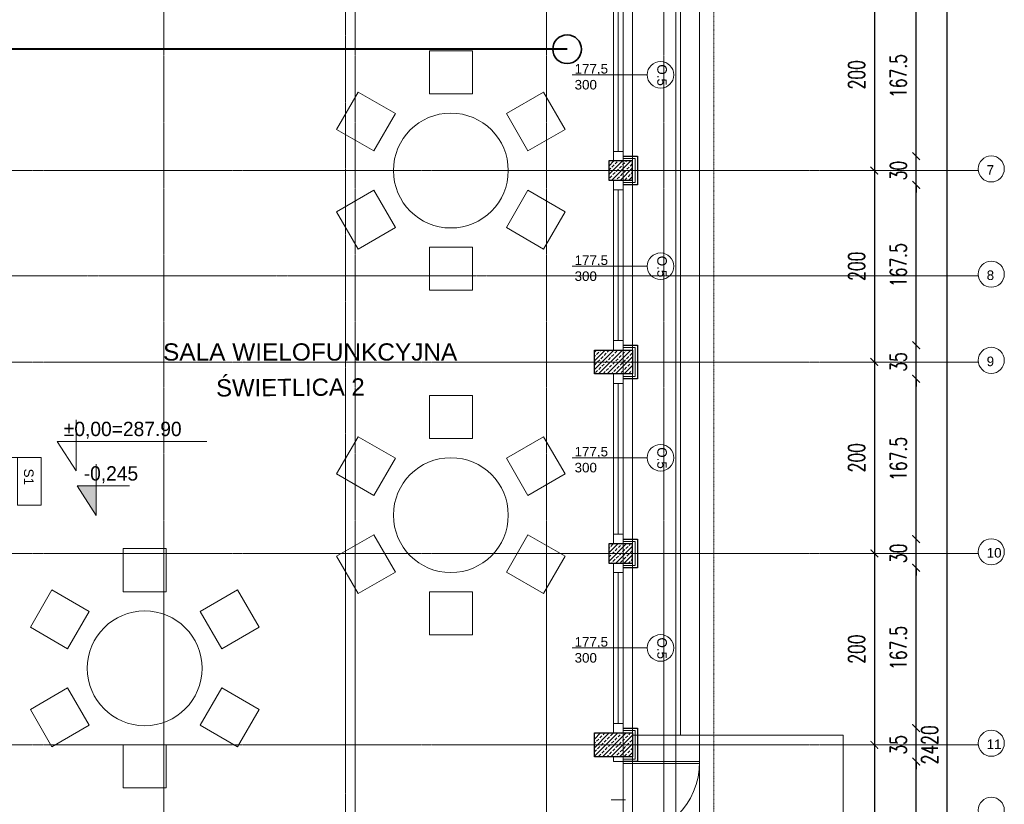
# Model space of a CAD drawing. Header units: millimetres. Extents: x -115268 to 140687, y -37779 to 24471.
# Tile 118 of 256: x 53340 to 54369, y -5489 to -4669. Entities that reach past the tile are written whole.
import ezdxf
from ezdxf.enums import TextEntityAlignment as Align

# ---------------------------------------------------------------- set-up
doc = ezdxf.new("R2010")
doc.units = ezdxf.units.MM
doc.header["$PDMODE"] = 2
doc.header["$PDSIZE"] = 1
for name, pattern in [('0.5_0.5', [10, 5, -5]), ('AUSGEZOGEN', [0]), ('DASHDOT', [1, 0.5, -0.25, 0, -0.25]), ('DASHED', [19.05, 12.7, -6.35])]:
    doc.linetypes.add(name, pattern=pattern)
doc.layers.get('0').update_dxf_attribs({"lineweight": 9})
for name, color, linetype, lineweight in [('A stolarka', 4, 'Continuous', 9), ('A wyp ruchome', 253, 'Continuous', 9), ('A_CIENKA', 7, 'Continuous', 9), ('A_HATCH', 8, 'Continuous', 9), ('A_IZOLACJA', 8, 'ZIGZAG', 9), ('A_KONSTRUKCJA', 3, 'Continuous', 25), ('A_OSIE', 1, 'DASHDOT', 9), ('A_PRZERYW', 8, 'DASHED', 9), ('A_WIDOK', 253, 'Continuous', 9), ('\x9dciany', 7, 'Continuous', 9)]:
    doc.layers.add(name, color=color, linetype=linetype, lineweight=lineweight)
doc.layers.add('A_WYMIAR', color=253, linetype='Continuous', lineweight=5, transparency=0.2)
doc.styles.add('Arial', font='arial.ttf')
doc.styles.add('Arial CE', font='arial.ttf')
doc.styles.add('romans 1-100', font='romans.shx', dxfattribs={"width": 0.7, "height": 17})
doc.linetypes.add('ZIGZAG', pattern='A,0.00254,-5.08,[131,ltypeshp.shx,S=5.08,R=0,X=-5.08,Y=0],-10.16,[131,ltypeshp.shx,S=5.08,R=180,X=5.08,Y=0],-5.08', length=20.32254)
doc.dimstyles.new('___SKALA_1_100', dxfattribs={"dimscale": 10, "dimtxt": 17, "dimasz": 0.8, "dimexe": 2, "dimexo": 2, "dimgap": 1, "dimtad": 1, "dimdec": 4, "dimrnd": 0.5, "dimdsep": 46, "dimtxsty": 'romans 1-100', "dimblk": 'ARCHTICK', "dimcen": 0.1, "dimdle": 1, "dimse1": 1, "dimse2": 1, "dimadec": 0, "dimazin": 0, "dimtfac": 1, "dimtdec": 4, "dimtix": 1, "dimtmove": 0, "dimatfit": 3, "dimldrblk": 'ARCHTICK', "dimfxl": 6, "dimfxlon": 1, "dimtolj": 1, "dimarcsym": 0})
pattern_1 = [(45, (0, -25), (-4.4901, 4.4901), []), (45, (4.49, -25), (-4.4901, 4.4901), [3.175, -1.5875])]

# ---------------------------------------------------------------- blocks, each defined once
blk = doc.blocks.new('AnonymMegaMac_nNn044')
at = {"layer": 'A stolarka', "color": 3, "linetype": 'AUSGEZOGEN', "lineweight": 0}
blk.add_line((39927.8, -7959.6), (39912.8, -7959.6), dxfattribs=at)
at = {"layer": 'A stolarka', "color": 7, "linetype": 'AUSGEZOGEN', "lineweight": 0}
for points in [[(39915.3, -7914.6), (39915.3, -7919.6), (39925.3, -7919.6), (39925.3, -7914.6)], [(39925.3, -7919.6), (39925.3, -7921.6), (40005.3, -7921.6), (40005.3, -7919.6)], [(39915.3, -7999.6), (39915.3, -8004.6), (39925.3, -8004.6), (39925.3, -7999.6)]]:
    blk.add_lwpolyline(points, close=True, dxfattribs=at)
at = {"layer": 'A stolarka', "color": 8, "linetype": 'AUSGEZOGEN', "lineweight": 0}
blk.add_arc((39925.3, -7919.6), 80, 270, 360, dxfattribs=at)
blk = doc.blocks.new('_ArchTick')
at = {"color": 0, "linetype": 'ByBlock', "const_width": 0.15}
blk.add_lwpolyline([(-0.5, -0.5), (0.5, 0.5)], dxfattribs=at)
blk = doc.blocks.new('*D325')
at = {"layer": 'A_WYMIAR', "color": 0, "lineweight": -2, "transparency": 16777216}
blk.add_line((53880.5, -4049.8), (54023, -4049.8), dxfattribs=at)
at = {"layer": 'Defpoints', "color": 0, "transparency": 16777216}
for p in [(54013, -4049.8), (53890.5, -4296.6), (54013, -5836.6)]:
    blk.add_point(p, dxfattribs=at)
at = {"layer": 'A_WYMIAR', "color": 0, "lineweight": -2, "transparency": 16777216, "xscale": 8, "yscale": 8, "zscale": 8, "rotation": 180}
blk.add_blockref('_ArchTick', (53890.5, -4049.8), dxfattribs=at)
at = {"layer": 'A_WYMIAR', "color": 0, "lineweight": -2, "transparency": 16777216, "xscale": 8, "yscale": 8, "zscale": 8}
blk.add_blockref('_ArchTick', (54013, -4049.8), dxfattribs=at)
at = {"layer": 'A_WYMIAR', "color": 0, "transparency": 16777216, "insert": (53951.7, -4031.3), "char_height": 17, "attachment_point": 5, "style": 'romans 1-100'}
blk.add_mtext('\\A1;122.5', dxfattribs=at)
blk = doc.blocks.new('*D221')
at = {"layer": 'A_WYMIAR', "color": 0, "lineweight": -2, "transparency": 16777216}
blk.add_line((51670.5, -7123.6), (54060.5, -7123.6), dxfattribs=at)
at = {"layer": 'Defpoints', "color": 0, "transparency": 16777216}
for p in [(51680.5, -4432.3), (54050.5, -6032.3), (54050.5, -7123.6)]:
    blk.add_point(p, dxfattribs=at)
at = {"layer": 'A_WYMIAR', "color": 0, "lineweight": -2, "transparency": 16777216, "xscale": 8, "yscale": 8, "zscale": 8, "rotation": 180}
blk.add_blockref('_ArchTick', (51680.5, -7123.6), dxfattribs=at)
at = {"layer": 'A_WYMIAR', "color": 0, "lineweight": -2, "transparency": 16777216, "xscale": 8, "yscale": 8, "zscale": 8}
blk.add_blockref('_ArchTick', (54050.5, -7123.6), dxfattribs=at)
at = {"layer": 'A_WYMIAR', "color": 0, "transparency": 16777216, "insert": (52865.5, -7105.1), "char_height": 17, "attachment_point": 5, "style": 'romans 1-100'}
blk.add_mtext('\\A1;2370', dxfattribs=at)
blk = doc.blocks.new('*D248')
at = {"layer": 'A_WYMIAR', "color": 0, "lineweight": -2, "transparency": 16777216}
blk.add_line((54309.4, -6646.6), (54309.4, -4206.6), dxfattribs=at)
at = {"layer": 'Defpoints', "color": 0, "transparency": 16777216}
for p in [(54050.5, -4216.6), (54309.4, -4216.6), (54050.5, -6636.6)]:
    blk.add_point(p, dxfattribs=at)
at = {"layer": 'A_WYMIAR', "color": 0, "lineweight": -2, "transparency": 16777216, "xscale": 8, "yscale": 8, "zscale": 8}
for p, rotation in [((54309.4, -4216.6), 90), ((54309.4, -6636.6), 270)]:
    blk.add_blockref('_ArchTick', p, dxfattribs=dict(at, rotation=rotation))
at = {"layer": 'A_WYMIAR', "color": 0, "transparency": 16777216, "insert": (54290.9, -5426.6), "char_height": 17, "attachment_point": 5, "rotation": 90, "style": 'romans 1-100'}
blk.add_mtext('\\A1;2420', dxfattribs=at)
blk = doc.blocks.new('*D256')
at = {"layer": 'A_WYMIAR', "color": 0, "lineweight": -2, "transparency": 16777216}
blk.add_line((54276.8, -5621.6), (54276.8, -5434.1), dxfattribs=at)
at = {"layer": 'Defpoints', "color": 0, "transparency": 16777216}
for p in [(53960.5, -5444.1), (54276.8, -5444.1), (53960.5, -5611.6)]:
    blk.add_point(p, dxfattribs=at)
at = {"layer": 'A_WYMIAR', "color": 0, "lineweight": -2, "transparency": 16777216, "xscale": 8, "yscale": 8, "zscale": 8}
for p, rotation in [((54276.8, -5444.1), 90), ((54276.8, -5611.6), 270)]:
    blk.add_blockref('_ArchTick', p, dxfattribs=dict(at, rotation=rotation))
at = {"layer": 'A_WYMIAR', "color": 0, "transparency": 16777216, "insert": (54258.3, -5527.9), "char_height": 17, "attachment_point": 5, "rotation": 90, "style": 'romans 1-100'}
blk.add_mtext('\\A1;167.5', dxfattribs=at)
blk = doc.blocks.new('*D257')
at = {"layer": 'A_WYMIAR', "color": 0, "lineweight": -2, "transparency": 16777216}
for p, q in [((54276.8, -5409.1), (54276.8, -5401.1)), ((54276.8, -5444.1), (54276.8, -5409.1)), ((54276.8, -5444.1), (54276.8, -5452.1))]:
    blk.add_line(p, q, dxfattribs=at)
at = {"layer": 'Defpoints', "color": 0, "transparency": 16777216}
for p in [(53970.5, -5409.1), (54276.8, -5409.1), (53985.5, -5444.1)]:
    blk.add_point(p, dxfattribs=at)
at = {"layer": 'A_WYMIAR', "color": 0, "lineweight": -2, "transparency": 16777216, "xscale": 8, "yscale": 8, "zscale": 8}
for p, rotation in [((54276.8, -5409.1), 270), ((54276.8, -5444.1), 90)]:
    blk.add_blockref('_ArchTick', p, dxfattribs=dict(at, rotation=rotation))
at = {"layer": 'A_WYMIAR', "color": 0, "transparency": 16777216, "insert": (54258.3, -5426.6), "char_height": 17, "attachment_point": 5, "rotation": 90, "style": 'romans 1-100'}
blk.add_mtext('\\A1;35', dxfattribs=at)
blk = doc.blocks.new('*D258')
at = {"layer": 'A_WYMIAR', "color": 0, "lineweight": -2, "transparency": 16777216}
blk.add_line((54276.8, -5419.1), (54276.8, -5231.6), dxfattribs=at)
at = {"layer": 'Defpoints', "color": 0, "transparency": 16777216}
for p in [(53985.5, -5241.6), (54276.8, -5241.6), (53970.5, -5409.1)]:
    blk.add_point(p, dxfattribs=at)
at = {"layer": 'A_WYMIAR', "color": 0, "lineweight": -2, "transparency": 16777216, "xscale": 8, "yscale": 8, "zscale": 8}
for p, rotation in [((54276.8, -5241.6), 90), ((54276.8, -5409.1), 270)]:
    blk.add_blockref('_ArchTick', p, dxfattribs=dict(at, rotation=rotation))
at = {"layer": 'A_WYMIAR', "color": 0, "transparency": 16777216, "insert": (54258.3, -5325.4), "char_height": 17, "attachment_point": 5, "rotation": 90, "style": 'romans 1-100'}
blk.add_mtext('\\A1;167.5', dxfattribs=at)
blk = doc.blocks.new('*D259')
at = {"layer": 'A_WYMIAR', "color": 0, "lineweight": -2, "transparency": 16777216}
for p, q in [((54276.8, -5211.6), (54276.8, -5203.6)), ((54276.8, -5241.6), (54276.8, -5211.6)), ((54276.8, -5241.6), (54276.8, -5249.6))]:
    blk.add_line(p, q, dxfattribs=at)
at = {"layer": 'Defpoints', "color": 0, "transparency": 16777216}
for p in [(53985.5, -5211.6), (54276.8, -5211.6), (53985.5, -5241.6)]:
    blk.add_point(p, dxfattribs=at)
at = {"layer": 'A_WYMIAR', "color": 0, "lineweight": -2, "transparency": 16777216, "xscale": 8, "yscale": 8, "zscale": 8}
for p, rotation in [((54276.8, -5211.6), 270), ((54276.8, -5241.6), 90)]:
    blk.add_blockref('_ArchTick', p, dxfattribs=dict(at, rotation=rotation))
at = {"layer": 'A_WYMIAR', "color": 0, "transparency": 16777216, "insert": (54258.3, -5226.6), "char_height": 17, "attachment_point": 5, "rotation": 90, "style": 'romans 1-100'}
blk.add_mtext('\\A1;30', dxfattribs=at)
blk = doc.blocks.new('*D260')
at = {"layer": 'A_WYMIAR', "color": 0, "lineweight": -2, "transparency": 16777216}
blk.add_line((54276.8, -5221.6), (54276.8, -5034.1), dxfattribs=at)
at = {"layer": 'Defpoints', "color": 0, "transparency": 16777216}
for p in [(53985.5, -5044.1), (54276.8, -5044.1), (53985.5, -5211.6)]:
    blk.add_point(p, dxfattribs=at)
at = {"layer": 'A_WYMIAR', "color": 0, "lineweight": -2, "transparency": 16777216, "xscale": 8, "yscale": 8, "zscale": 8}
for p, rotation in [((54276.8, -5044.1), 90), ((54276.8, -5211.6), 270)]:
    blk.add_blockref('_ArchTick', p, dxfattribs=dict(at, rotation=rotation))
at = {"layer": 'A_WYMIAR', "color": 0, "transparency": 16777216, "insert": (54258.3, -5127.9), "char_height": 17, "attachment_point": 5, "rotation": 90, "style": 'romans 1-100'}
blk.add_mtext('\\A1;167.5', dxfattribs=at)
blk = doc.blocks.new('*D261')
at = {"layer": 'A_WYMIAR', "color": 0, "lineweight": -2, "transparency": 16777216}
for p, q in [((54276.8, -5009.1), (54276.8, -5001.1)), ((54276.8, -5044.1), (54276.8, -5009.1)), ((54276.8, -5044.1), (54276.8, -5052.1))]:
    blk.add_line(p, q, dxfattribs=at)
at = {"layer": 'Defpoints', "color": 0, "transparency": 16777216}
for p in [(53985.5, -5009.1), (54276.8, -5009.1), (53985.5, -5044.1)]:
    blk.add_point(p, dxfattribs=at)
at = {"layer": 'A_WYMIAR', "color": 0, "lineweight": -2, "transparency": 16777216, "xscale": 8, "yscale": 8, "zscale": 8}
for p, rotation in [((54276.8, -5009.1), 270), ((54276.8, -5044.1), 90)]:
    blk.add_blockref('_ArchTick', p, dxfattribs=dict(at, rotation=rotation))
at = {"layer": 'A_WYMIAR', "color": 0, "transparency": 16777216, "insert": (54258.3, -5026.6), "char_height": 17, "attachment_point": 5, "rotation": 90, "style": 'romans 1-100'}
blk.add_mtext('\\A1;35', dxfattribs=at)
blk = doc.blocks.new('*D262')
at = {"layer": 'A_WYMIAR', "color": 0, "lineweight": -2, "transparency": 16777216}
blk.add_line((54276.8, -5019.1), (54276.8, -4831.6), dxfattribs=at)
at = {"layer": 'Defpoints', "color": 0, "transparency": 16777216}
for p in [(53985.5, -4841.6), (54276.8, -4841.6), (53985.5, -5009.1)]:
    blk.add_point(p, dxfattribs=at)
at = {"layer": 'A_WYMIAR', "color": 0, "lineweight": -2, "transparency": 16777216, "xscale": 8, "yscale": 8, "zscale": 8}
for p, rotation in [((54276.8, -4841.6), 90), ((54276.8, -5009.1), 270)]:
    blk.add_blockref('_ArchTick', p, dxfattribs=dict(at, rotation=rotation))
at = {"layer": 'A_WYMIAR', "color": 0, "transparency": 16777216, "insert": (54258.3, -4925.4), "char_height": 17, "attachment_point": 5, "rotation": 90, "style": 'romans 1-100'}
blk.add_mtext('\\A1;167.5', dxfattribs=at)
blk = doc.blocks.new('*D263')
at = {"layer": 'A_WYMIAR', "color": 0, "lineweight": -2, "transparency": 16777216}
for p, q in [((54276.8, -4811.6), (54276.8, -4803.6)), ((54276.8, -4841.6), (54276.8, -4811.6)), ((54276.8, -4841.6), (54276.8, -4849.6))]:
    blk.add_line(p, q, dxfattribs=at)
at = {"layer": 'Defpoints', "color": 0, "transparency": 16777216}
for p in [(53985.5, -4811.6), (54276.8, -4811.6), (53985.5, -4841.6)]:
    blk.add_point(p, dxfattribs=at)
at = {"layer": 'A_WYMIAR', "color": 0, "lineweight": -2, "transparency": 16777216, "xscale": 8, "yscale": 8, "zscale": 8}
for p, rotation in [((54276.8, -4811.6), 270), ((54276.8, -4841.6), 90)]:
    blk.add_blockref('_ArchTick', p, dxfattribs=dict(at, rotation=rotation))
at = {"layer": 'A_WYMIAR', "color": 0, "transparency": 16777216, "insert": (54258.3, -4826.6), "char_height": 17, "attachment_point": 5, "rotation": 90, "style": 'romans 1-100'}
blk.add_mtext('\\A1;30', dxfattribs=at)
blk = doc.blocks.new('*D264')
at = {"layer": 'A_WYMIAR', "color": 0, "lineweight": -2, "transparency": 16777216}
blk.add_line((54276.8, -4821.6), (54276.8, -4634.1), dxfattribs=at)
at = {"layer": 'Defpoints', "color": 0, "transparency": 16777216}
for p in [(53985.5, -4644.1), (54276.8, -4644.1), (53985.5, -4811.6)]:
    blk.add_point(p, dxfattribs=at)
at = {"layer": 'A_WYMIAR', "color": 0, "lineweight": -2, "transparency": 16777216, "xscale": 8, "yscale": 8, "zscale": 8}
for p, rotation in [((54276.8, -4644.1), 90), ((54276.8, -4811.6), 270)]:
    blk.add_blockref('_ArchTick', p, dxfattribs=dict(at, rotation=rotation))
at = {"layer": 'A_WYMIAR', "color": 0, "transparency": 16777216, "insert": (54258.3, -4727.9), "char_height": 17, "attachment_point": 5, "rotation": 90, "style": 'romans 1-100'}
blk.add_mtext('\\A1;167.5', dxfattribs=at)
blk = doc.blocks.new('*D273')
at = {"layer": 'A_WYMIAR', "color": 0, "lineweight": -2, "transparency": 16777216}
blk.add_line((54233.1, -4616.6), (54233.1, -4836.6), dxfattribs=at)
at = {"layer": 'Defpoints', "color": 0, "transparency": 16777216}
for p in [(53985.5, -4626.6), (53985.5, -4826.6), (54233.1, -4826.6)]:
    blk.add_point(p, dxfattribs=at)
at = {"layer": 'A_WYMIAR', "color": 0, "lineweight": -2, "transparency": 16777216, "xscale": 8, "yscale": 8, "zscale": 8}
for p, rotation in [((54233.1, -4626.6), 90), ((54233.1, -4826.6), 270)]:
    blk.add_blockref('_ArchTick', p, dxfattribs=dict(at, rotation=rotation))
at = {"layer": 'A_WYMIAR', "color": 0, "transparency": 16777216, "insert": (54214.6, -4726.6), "char_height": 17, "attachment_point": 5, "rotation": 90, "style": 'romans 1-100'}
blk.add_mtext('\\A1;200', dxfattribs=at)
blk = doc.blocks.new('*D274')
at = {"layer": 'A_WYMIAR', "color": 0, "lineweight": -2, "transparency": 16777216}
blk.add_line((54233.1, -4816.6), (54233.1, -5036.6), dxfattribs=at)
at = {"layer": 'Defpoints', "color": 0, "transparency": 16777216}
for p in [(53985.5, -4826.6), (53985.5, -5026.6), (54233.1, -5026.6)]:
    blk.add_point(p, dxfattribs=at)
at = {"layer": 'A_WYMIAR', "color": 0, "lineweight": -2, "transparency": 16777216, "xscale": 8, "yscale": 8, "zscale": 8}
for p, rotation in [((54233.1, -4826.6), 90), ((54233.1, -5026.6), 270)]:
    blk.add_blockref('_ArchTick', p, dxfattribs=dict(at, rotation=rotation))
at = {"layer": 'A_WYMIAR', "color": 0, "transparency": 16777216, "insert": (54214.6, -4926.6), "char_height": 17, "attachment_point": 5, "rotation": 90, "style": 'romans 1-100'}
blk.add_mtext('\\A1;200', dxfattribs=at)
blk = doc.blocks.new('*D275')
at = {"layer": 'A_WYMIAR', "color": 0, "lineweight": -2, "transparency": 16777216}
blk.add_line((54233.1, -5016.6), (54233.1, -5236.6), dxfattribs=at)
at = {"layer": 'Defpoints', "color": 0, "transparency": 16777216}
for p in [(53985.5, -5026.6), (54013, -5226.6), (54233.1, -5226.6)]:
    blk.add_point(p, dxfattribs=at)
at = {"layer": 'A_WYMIAR', "color": 0, "lineweight": -2, "transparency": 16777216, "xscale": 8, "yscale": 8, "zscale": 8}
for p, rotation in [((54233.1, -5026.6), 90), ((54233.1, -5226.6), 270)]:
    blk.add_blockref('_ArchTick', p, dxfattribs=dict(at, rotation=rotation))
at = {"layer": 'A_WYMIAR', "color": 0, "transparency": 16777216, "insert": (54214.6, -5126.6), "char_height": 17, "attachment_point": 5, "rotation": 90, "style": 'romans 1-100'}
blk.add_mtext('\\A1;200', dxfattribs=at)
blk = doc.blocks.new('*D276')
at = {"layer": 'A_WYMIAR', "color": 0, "lineweight": -2, "transparency": 16777216}
blk.add_line((54233.1, -5216.6), (54233.1, -5436.6), dxfattribs=at)
at = {"layer": 'Defpoints', "color": 0, "transparency": 16777216}
for p in [(54013, -5226.6), (54030.2, -5426.6), (54233.1, -5426.6)]:
    blk.add_point(p, dxfattribs=at)
at = {"layer": 'A_WYMIAR', "color": 0, "lineweight": -2, "transparency": 16777216, "xscale": 8, "yscale": 8, "zscale": 8}
for p, rotation in [((54233.1, -5226.6), 90), ((54233.1, -5426.6), 270)]:
    blk.add_blockref('_ArchTick', p, dxfattribs=dict(at, rotation=rotation))
at = {"layer": 'A_WYMIAR', "color": 0, "transparency": 16777216, "insert": (54214.6, -5326.6), "char_height": 17, "attachment_point": 5, "rotation": 90, "style": 'romans 1-100'}
blk.add_mtext('\\A1;200', dxfattribs=at)
blk = doc.blocks.new('*D277')
at = {"layer": 'A_WYMIAR', "color": 0, "lineweight": -2, "transparency": 16777216}
blk.add_line((54233.1, -5416.6), (54233.1, -5636.6), dxfattribs=at)
at = {"layer": 'Defpoints', "color": 0, "transparency": 16777216}
for p in [(54030.2, -5426.6), (54065.5, -5626.6), (54233.1, -5626.6)]:
    blk.add_point(p, dxfattribs=at)
at = {"layer": 'A_WYMIAR', "color": 0, "lineweight": -2, "transparency": 16777216, "xscale": 8, "yscale": 8, "zscale": 8}
for p, rotation in [((54233.1, -5426.6), 90), ((54233.1, -5626.6), 270)]:
    blk.add_blockref('_ArchTick', p, dxfattribs=dict(at, rotation=rotation))
at = {"layer": 'A_WYMIAR', "color": 0, "transparency": 16777216, "insert": (54214.6, -5526.6), "char_height": 17, "attachment_point": 5, "rotation": 90, "style": 'romans 1-100'}
blk.add_mtext('\\A1;200', dxfattribs=at)
blk = doc.blocks.new('*U2073')
at = {"lineweight": 5, "ltscale": 0.25}
h = blk.add_hatch(dxfattribs=at)
h.set_pattern_fill('ANSI33', color=256, style=0)
h.set_pattern_definition(pattern_1)
h.paths.add_polyline_path([(0, 0), (0, -40), (25, -40), (25, 0)])
blk.add_lwpolyline([(0, 0), (0, -40), (25, -40), (25, 0)], close=True)
blk = doc.blocks.new('*U2078')
at = {"lineweight": 5, "ltscale": 0.25}
h = blk.add_hatch(dxfattribs=at)
h.set_pattern_fill('ANSI33', color=256, style=0)
h.set_pattern_definition(pattern_1)
h.paths.add_polyline_path([(0, 0), (0, -20), (25, -20), (25, 0)])
blk.add_lwpolyline([(0, 0), (0, -20), (25, -20), (25, 0)], close=True)
blk = doc.blocks.new('1 słupy parter Wola swietlica')
at = {"rotation": 180}
for p in [(2262.5, -582.5), (2262.5, -982.5)]:
    blk.add_blockref('*U2078', p, dxfattribs=at)
at = {"xscale": -1, "rotation": 270}
for p in [(2262.5, -785), (2262.5, -1185)]:
    blk.add_blockref('*U2073', p, dxfattribs=at)

msp = doc.modelspace()

# ---------------------------------------------------------------- hatches: boundary and pattern name
at = {"layer": 'A_CIENKA', "transparency": 33554687}
h = msp.add_hatch(color=256, dxfattribs=at)
h.dxf.hatch_style = 1
h.paths.add_polyline_path([(53419.7193, -5156.10161), (53399.7193, -5156.10161), (53419.7193, -5186.8847)])

# ---------------------------------------------------------------- linework, layer by layer
for p, q in [((54030.46936, -5416.62645), (54030.46936, -4236.62645)), ((53980.46936, -5416.62645), (54200.46936, -5416.62645))]:
    msp.add_line(p, q)
at = {"layer": 'A stolarka'}
for points in [[(53970.46936, -4816.62645), (53970.46936, -4639.12645)], [(53960.46936, -4806.62645), (53960.46936, -4649.12645)], [(53965.46936, -4806.62645), (53965.46936, -4649.12645)], [(53970.46936, -4816.62645), (53970.46936, -4806.62645), (53960.46936, -4806.62645), (53960.46936, -4816.62645), (53970.46936, -4816.62645)], [(53970.46936, -4846.62645), (53970.46936, -4836.62645), (53960.46936, -4836.62645), (53960.46936, -4846.62645), (53970.46936, -4846.62645)], [(53970.46936, -5014.12645), (53970.46936, -4836.62645)], [(53960.46936, -5004.12645), (53960.46936, -4846.62645)], [(53965.46936, -5004.12645), (53965.46936, -4846.62645)], [(53970.46936, -5014.12645), (53970.46936, -5004.12645), (53960.46936, -5004.12645), (53960.46936, -5014.12645), (53970.46936, -5014.12645)], [(53970.46936, -5049.12645), (53970.46936, -5039.12645), (53960.46936, -5039.12645), (53960.46936, -5049.12645), (53970.46936, -5049.12645)], [(53970.46936, -5216.62645), (53970.46936, -5039.12645)], [(53960.46936, -5206.62645), (53960.46936, -5049.12645)], [(53965.46936, -5206.62645), (53965.46936, -5049.12645)], [(53970.46936, -5216.62645), (53970.46936, -5206.62645), (53960.46936, -5206.62645), (53960.46936, -5216.62645), (53970.46936, -5216.62645)], [(53970.46936, -5246.62645), (53970.46936, -5236.62645), (53960.46936, -5236.62645), (53960.46936, -5246.62645), (53970.46936, -5246.62645)], [(53970.46936, -5414.12645), (53970.46936, -5236.62645)], [(53960.46936, -5404.12645), (53960.46936, -5246.62645)], [(53965.46936, -5404.12645), (53965.46936, -5246.62645)], [(53970.46936, -5414.12645), (53970.46936, -5404.12645), (53960.46936, -5404.12645), (53960.46936, -5414.12645), (53970.46936, -5414.12645)]]:
    msp.add_lwpolyline(points, dxfattribs=at)
at = {"layer": 'A wyp ruchome'}
for points in [[(53812.96936, -4746.62645), (53767.96936, -4746.62645), (53767.96936, -4701.62645), (53812.96936, -4701.62645), (53812.96936, -4746.62645)], [(53732.43733, -4767.14088), (53709.93733, -4806.11203), (53670.96619, -4783.61203), (53693.46619, -4744.64088), (53732.43733, -4767.14088)], [(53871.00139, -4806.11203), (53848.50139, -4767.14088), (53887.47254, -4744.64088), (53909.97254, -4783.61203), (53871.00139, -4806.11203)], [(53709.93733, -4847.14088), (53732.43733, -4886.11203), (53693.46619, -4908.61203), (53670.96619, -4869.64088), (53709.93733, -4847.14088)], [(53848.50139, -4886.11203), (53871.00139, -4847.14088), (53909.97254, -4869.64088), (53887.47254, -4908.61203), (53848.50139, -4886.11203)], [(53767.96936, -4906.62645), (53812.96936, -4906.62645), (53812.96936, -4951.62645), (53767.96936, -4951.62645), (53767.96936, -4906.62645)], [(53812.96936, -5106.62645), (53767.96936, -5106.62645), (53767.96936, -5061.62645), (53812.96936, -5061.62645), (53812.96936, -5106.62645)], [(53732.43733, -5127.14088), (53709.93733, -5166.11203), (53670.96619, -5143.61203), (53693.46619, -5104.64088), (53732.43733, -5127.14088)], [(53871.00139, -5166.11203), (53848.50139, -5127.14088), (53887.47254, -5104.64088), (53909.97254, -5143.61203), (53871.00139, -5166.11203)], [(53709.93733, -5207.14088), (53732.43733, -5246.11203), (53693.46619, -5268.61203), (53670.96619, -5229.64088), (53709.93733, -5207.14088)], [(53848.50139, -5246.11203), (53871.00139, -5207.14088), (53909.97254, -5229.64088), (53887.47254, -5268.61203), (53848.50139, -5246.11203)], [(53492.96936, -5266.62645), (53447.96936, -5266.62645), (53447.96936, -5221.62645), (53492.96936, -5221.62645), (53492.96936, -5266.62645)], [(53412.43733, -5287.14088), (53389.93733, -5326.11203), (53350.96619, -5303.61203), (53373.46619, -5264.64088), (53412.43733, -5287.14088)], [(53551.00139, -5326.11203), (53528.50139, -5287.14088), (53567.47254, -5264.64088), (53589.97254, -5303.61203), (53551.00139, -5326.11203)], [(53767.96936, -5266.62645), (53812.96936, -5266.62645), (53812.96936, -5311.62645), (53767.96936, -5311.62645), (53767.96936, -5266.62645)], [(53389.93733, -5367.14088), (53412.43733, -5406.11203), (53373.46619, -5428.61203), (53350.96619, -5389.64088), (53389.93733, -5367.14088)], [(53528.50139, -5406.11203), (53551.00139, -5367.14088), (53589.97254, -5389.64088), (53567.47254, -5428.61203), (53528.50139, -5406.11203)], [(53447.96936, -5426.62645), (53492.96936, -5426.62645), (53492.96936, -5471.62645), (53447.96936, -5471.62645), (53447.96936, -5426.62645)]]:
    msp.add_lwpolyline(points, close=True, dxfattribs=at)
for centre in [(53790.46936, -4826.62645), (53790.46936, -5186.62645), (53470.46936, -5346.62645)]:
    msp.add_circle(centre, 60, dxfattribs=at)
at = {"layer": 'A_CIENKA'}
for p, q in [((53398.91287, -5087.02199), (53398.91287, -5140.45014)), ((53398.91287, -5109.66706), (53378.91287, -5109.66706)), ((53378.91287, -5109.66706), (53398.91287, -5140.45014)), ((53398.91287, -5109.66706), (53535.47463, -5109.66706))]:
    msp.add_line(p, q, dxfattribs=at)
msp.add_lwpolyline([(53419.7193, -5133.45655), (53419.7193, -5186.8847), (53399.7193, -5156.10161), (53419.7193, -5156.10161), (53454.6297, -5156.10161)], dxfattribs=at)
at = {"layer": 'A_HATCH'}
msp.add_line((54200.46936, -5416.62645), (54200.46936, -6936.62645), dxfattribs=at)
at = {"layer": 'A_IZOLACJA', "ltscale": 0.005}
for points in [[(53970.46936, -4814.12645), (53982.96936, -4814.12645), (53982.96936, -4839.12645), (53970.46936, -4839.12645)], [(53970.46936, -5011.62645), (53982.96936, -5011.62645), (53982.96936, -5041.62645), (53970.46936, -5041.62645)], [(53970.46936, -5214.12645), (53982.96936, -5214.12645), (53982.96936, -5239.12645), (53970.46936, -5239.12645)], [(53970.46936, -5411.62645), (53982.96936, -5411.62645), (53982.96936, -5441.62645), (53970.46936, -5441.62645)]]:
    msp.add_lwpolyline(points, dxfattribs=at)
at = {"layer": 'A_KONSTRUKCJA', "color": 240, "linetype": 'DASHED', "lineweight": 40, "ltscale": 0.05, "true_color": 0xed1f24}
msp.add_line((53911.97665, -4699.875), (51831.05743, -4699.875), dxfattribs=at)
at = {"layer": 'A_KONSTRUKCJA'}
for points in [[(53970.46936, -4811.62645), (53985.46936, -4811.62645), (53985.46936, -4841.62645), (53970.46936, -4841.62645)], [(53970.46936, -5009.12645), (53985.46936, -5009.12645), (53985.46936, -5044.12645), (53970.46936, -5044.12645)], [(53970.46936, -5211.62645), (53985.46936, -5211.62645), (53985.46936, -5241.62645), (53970.46936, -5241.62645)], [(53970.46936, -5409.12645), (53985.46936, -5409.12645), (53985.46936, -5444.12645), (53970.46936, -5444.12645)]]:
    msp.add_lwpolyline(points, dxfattribs=at)
at = {"layer": 'A_OSIE', "ltscale": 0.3, "transparency": 33554559}
for p, q in [((53680.46936, -3898.74577), (53680.46936, -7144.42205)), ((53490.46936, -3902.99015), (53490.46936, -7140.05215)), ((53690.46936, -3902.99015), (53690.46936, -7140.05215)), ((53890.46936, -3902.99015), (53890.46936, -7140.05215)), ((53970.46936, -3902.99015), (53970.46936, -7140.05215)), ((54012.96936, -3902.99015), (54012.96936, -7140.05215)), ((54341.80835, -4826.62645), (51440.84596, -4826.62645)), ((51440.84596, -4936.62645), (54341.80835, -4936.62645)), ((54341.80835, -5026.62645), (51440.84596, -5026.62645)), ((54341.80835, -5226.62645), (51440.84596, -5226.62645)), ((54341.80835, -5426.62645), (51440.84596, -5426.62645))]:
    msp.add_line(p, q, dxfattribs=at)
at = {"layer": 'A_PRZERYW', "ltscale": 0.01}
for points in [[(54025.46936, -5826.62645), (54025.46936, -4241.62645), (53100.46936, -4241.62645)], [(53100.46936, -4286.62645), (53980.46936, -4286.62645), (53980.46936, -5826.62645)]]:
    msp.add_lwpolyline(points, dxfattribs=at)
at = {"layer": 'A_WIDOK', "linetype": '0.5_0.5', "ltscale": 0.02}
msp.add_line((54065.46936, -4111.62645), (54065.46936, -5826.62645), dxfattribs=at)
at = {"layer": 'A_WYMIAR', "ltscale": 10}
for p, q in [((53995.72394, -4726.62645), (53917.17172, -4726.62645)), ((53995.72394, -4926.62645), (53917.17172, -4926.62645)), ((53995.72394, -5126.62645), (53917.17172, -5126.62645)), ((53995.72394, -5325.37645), (53917.17172, -5325.37645))]:
    msp.add_line(p, q, dxfattribs=at)
at = {"layer": 'A_WYMIAR'}
msp.add_lwpolyline([(53280.46936, -5126.32408), (53362.40179, -5126.32408), (53362.40179, -5176.32408), (53342.40179, -5176.32408), (53337.40179, -5176.32408), (53337.40179, -5126.32408)], dxfattribs=at)
at = {"layer": 'A_WYMIAR', "color": 240, "lineweight": 35, "true_color": 0xed1f24}
msp.add_circle((53911.97665, -4699.875), 15, dxfattribs=at)
at = {"layer": 'A_WYMIAR', "ltscale": 10}
for centre in [(54009.62709, -4726.62645), (54009.62709, -4926.62645), (54009.62709, -5126.62645), (54009.62709, -5325.37645)]:
    msp.add_circle(centre, 13.90315, dxfattribs=at)
at = {"layer": 'A_WYMIAR'}
for centre in [(54355.32628, -4824.9068), (54355.32628, -4934.9068), (54355.32628, -5024.9068), (54355.32628, -5224.9068), (54355.32628, -5424.9068), (54355.32628, -5494.9068)]:
    msp.add_circle(centre, 13.62687, dxfattribs=at)
at = {"layer": '\x9dciany'}
msp.add_line((54050.46936, -4216.62645), (54050.46936, -5826.62645), dxfattribs=at)

# ---------------------------------------------------------------- block references
at = {"layer": 'A stolarka'}
msp.add_blockref('AnonymMegaMac_nNn044', (14045.20271, 2475.48413), dxfattribs=at)
at = {"layer": 'A_KONSTRUKCJA'}
msp.add_blockref('1 słupy parter Wola swietlica', (51717.96936, -4254.12645), dxfattribs=at)

# ---------------------------------------------------------------- texts
at = {"layer": 'A_CIENKA', "char_height": 15, "attachment_point": 1}
for s, width, heights, insert in [('%%P0,00=287.90', 222.0657266, [17.5], (53385.92463, -5089.05133)), ('-0,245', 48.770906, [0], (53406.73106, -5135.48589))]:
    msp.add_mtext_dynamic_manual_height_columns(s, width=width, gutter_width=17.5, heights=heights, dxfattribs=dict(at, insert=insert))
at = {"layer": 'A_WYMIAR', "char_height": 10, "attachment_point": 1}
for s, width, heights, insert, style in [('177,5\\P300', 44.8889364, [39.43048], (53919.82189, -4715.28539), 'Arial CE'), ('7', 473.6976626, [0], (54350.53705, -4820.95596), 'Arial'), ('177,5\\P300', 44.8889364, [39.43048], (53919.82189, -4915.28539), 'Arial CE'), ('8', 473.6976626, [0], (54350.53705, -4930.95596), 'Arial'), ('9', 473.6976626, [0], (54350.53705, -5020.95596), 'Arial'), ('177,5\\P300', 44.8889364, [39.43048], (53919.82189, -5115.28539), 'Arial CE'), ('10', 473.6976626, [0], (54350.53705, -5220.95596), 'Arial'), ('177,5\\P300', 44.8889364, [39.43048], (53919.82189, -5314.03539), 'Arial CE'), ('11', 473.6976626, [0], (54350.53705, -5420.95596), 'Arial')]:
    msp.add_mtext_dynamic_manual_height_columns(s, width=width, gutter_width=1.25, heights=heights, dxfattribs=dict(at, insert=insert, style=style))
at = {"layer": 'A_WYMIAR', "char_height": 10, "attachment_point": 1, "rotation": 270, "style": 'Arial'}
for s, insert in [('O.5', (54016.21145, -4715.67323)), ('O.5', (54016.21145, -4915.67323)), ('O.5', (54016.21145, -5115.67323)), ('S1', (53354.30221, -5138.02491)), ('O.5', (54016.21145, -5314.42323))]:
    msp.add_mtext_dynamic_manual_height_columns(s, width=473.6976626, gutter_width=1.25, heights=[9.22219], dxfattribs=dict(at, insert=insert))
at = {"layer": '\x9dciany', "color": 7, "linetype": 'Continuous', "lineweight": 35, "style": 'Arial CE'}
for s, rotation, width, p, p2 in [('SALA WIELOFUNKCYJNA', 360, 1.014214, (53489.63138, -5025.13771), (53797.19138, -5025.13771)), ('ŚWIETLICA 2', 0.40065283, 0.992471, (53545.15327, -5062.71129), (53700.47048, -5061.62518))]:
    msp.add_text(s, height=18, rotation=rotation, dxfattribs=dict(at, width=width)).set_placement(p, p2, align=Align.FIT)
at = {"layer": '\x9dciany', "style": 'Arial CE', "width": 0.992471}
msp.add_text('ŚWIETLICA 2', height=18, rotation=0.40065283, dxfattribs=at).set_placement((53545.15327, -5062.71129), (53700.47048, -5061.62518), align=Align.FIT)

# ---------------------------------------------------------------- dimensions: what is measured, and where the dimension line sits
at = {"layer": 'A_WYMIAR'}
dim = msp.add_linear_dim(base=(54012.96936, -4049.84186), p1=(53890.46936, -4296.62645), p2=(54012.96936, -5836.62645), dimstyle='___SKALA_1_100', override={"dimtmove": 1}, dxfattribs=at)
dim.commit()
dim.dimension.update_dxf_attribs({"geometry": '*D325', "text_midpoint": (53951.71936, -4031.34186)})
dim = msp.add_linear_dim(base=(54309.43069, -4216.62645), p1=(54050.46936, -6636.62645), p2=(54050.46936, -4216.62645), angle=90, dimstyle='___SKALA_1_100', dxfattribs=at)
dim.commit()
dim.dimension.update_dxf_attribs({"geometry": '*D248', "text_midpoint": (54290.93069, -5426.62645)})
dim = msp.add_linear_dim(base=(54050.46936, -7123.56551), p1=(51680.46936, -4432.31309), p2=(54050.46936, -6032.31309), dimstyle='___SKALA_1_100', dxfattribs=at)
dim.commit()
dim.dimension.update_dxf_attribs({"geometry": '*D221', "text_midpoint": (52865.46936, -7105.06551)})
for base, p1, p2, picture, middle in [((54233.06835, -4826.62645), (53985.46936, -4626.62645), (53985.46936, -4826.62645), '*D273', (54214.56835, -4726.62645)), ((54276.81183, -4644.12645), (53985.46936, -4811.62645), (53985.46936, -4644.12645), '*D264', (54258.31183, -4727.87645)), ((54276.81183, -4811.62645), (53985.46936, -4841.62645), (53985.46936, -4811.62645), '*D263', (54258.31183, -4826.62645)), ((54233.06835, -5026.62645), (53985.46936, -4826.62645), (53985.46936, -5026.62645), '*D274', (54214.56835, -4926.62645)), ((54276.81183, -4841.62645), (53985.46936, -5009.12645), (53985.46936, -4841.62645), '*D262', (54258.31183, -4925.37645)), ((54276.81183, -5009.12645), (53985.46936, -5044.12645), (53985.46936, -5009.12645), '*D261', (54258.31183, -5026.62645)), ((54233.06835, -5226.62645), (53985.46936, -5026.62645), (54012.96936, -5226.62645), '*D275', (54214.56835, -5126.62645)), ((54276.81183, -5044.12645), (53985.46936, -5211.62645), (53985.46936, -5044.12645), '*D260', (54258.31183, -5127.87645)), ((54276.81183, -5211.62645), (53985.46936, -5241.62645), (53985.46936, -5211.62645), '*D259', (54258.31183, -5226.62645)), ((54233.06835, -5426.62645), (54012.96936, -5226.62645), (54030.16173, -5426.62645), '*D276', (54214.56835, -5326.62645)), ((54276.81183, -5241.62645), (53970.46936, -5409.12645), (53985.46936, -5241.62645), '*D258', (54258.31183, -5325.37645)), ((54276.81183, -5409.12645), (53985.46936, -5444.12645), (53970.46936, -5409.12645), '*D257', (54258.31183, -5426.62645)), ((54233.06835, -5626.62645), (54030.16173, -5426.62645), (54065.46936, -5626.62645), '*D277', (54214.56835, -5526.62645)), ((54276.81183, -5444.12645), (53960.46936, -5611.62645), (53960.46936, -5444.12645), '*D256', (54258.31183, -5527.87645))]:
    dim = msp.add_linear_dim(base=base, p1=p1, p2=p2, angle=90, dimstyle='___SKALA_1_100', override={"dimtmove": 1}, dxfattribs=at)
    dim.commit()
    dim.dimension.update_dxf_attribs({"geometry": picture, "text_midpoint": middle})

doc.saveas('drawing.dxf')
